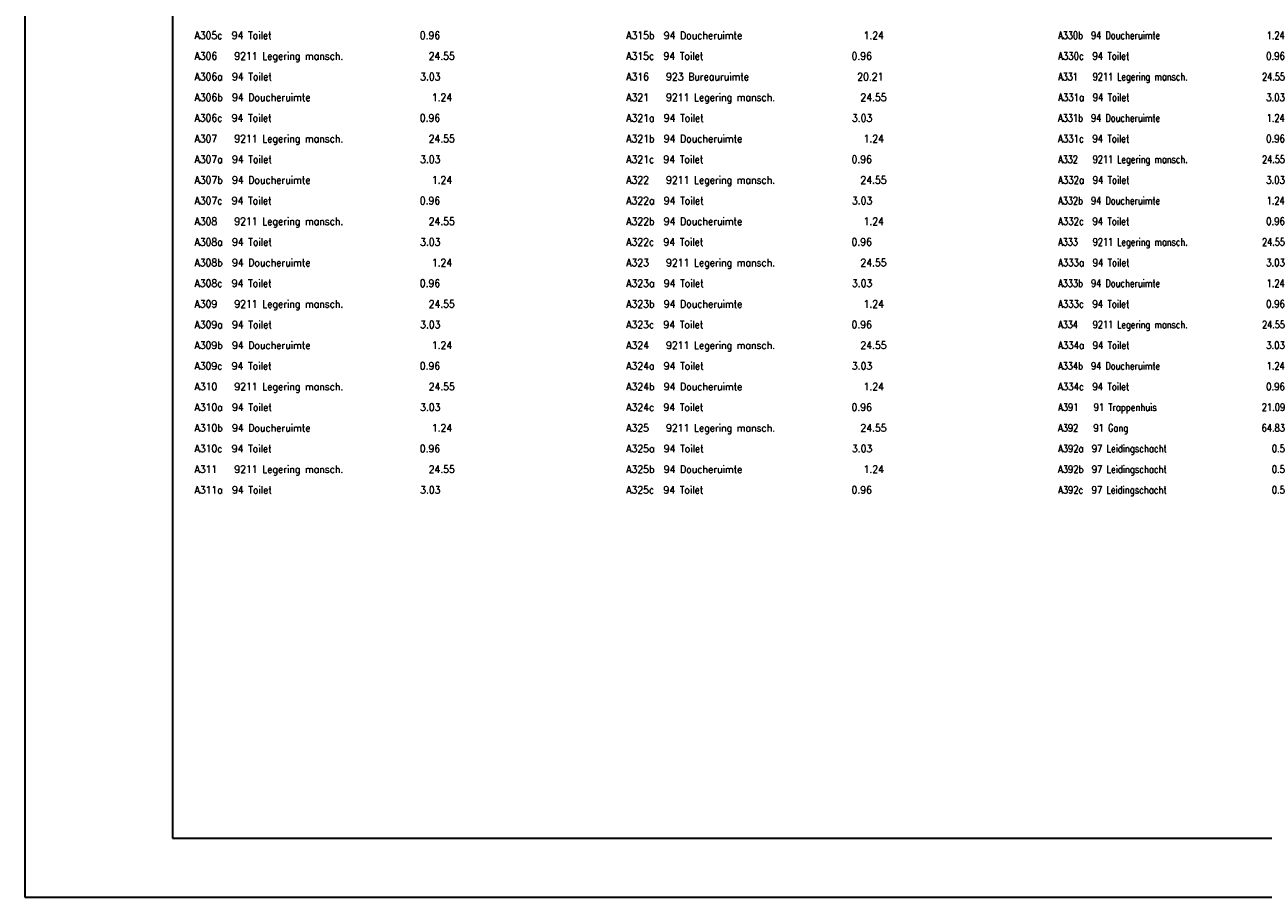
# Model space of a CAD drawing. Header units: metres. Extents: x 150886 to 151012, y 450412 to 450501.
# Tile 1 of 25: x 150886 to 150949, y 450412 to 450456. Entities that reach past the tile are written whole.
import ezdxf

# ---------------------------------------------------------------- set-up
doc = ezdxf.new("R2010")
doc.units = ezdxf.units.M
doc.header["$MEASUREMENT"] = 0
doc.layers.add('KADER', color=7, linetype='Continuous', lineweight=0)
doc.layers.add('LEGENDA', color=7, linetype='Continuous', lineweight=0)
doc.styles.add('Style-STANDARD', font='STANDARD.shx')

# ---------------------------------------------------------------- blocks, each defined once
blk = doc.blocks.new('DDELEG')
at = {"layer": 'LEGENDA', "color": 7, "linetype": 'Continuous', "lineweight": 0, "style": 'Style-STANDARD'}
for s, p in [('A305c  94 Toilet                            0.96', (0.001, -25.499)), ('A315b  94 Doucheruimte                      1.24', (31.32, -25.502)), ('A330b  94 Doucheruimte                      1.24', (62.641, -25.5)), ('A306   9211 Legering mansch.               24.55', (0, -27)), ('A315c  94 Toilet                            0.96', (31.321, -27)), ('A330c  94 Toilet                            0.96', (62.641, -27)), ('A306a  94 Toilet                            3.03', (0.001, -28.498)), ('A316   923 Bureauruimte                    20.21', (31.321, -28.5)), ('A331   9211 Legering mansch.               24.55', (62.641, -28.5)), ('A306b  94 Doucheruimte                      1.24', (0.001, -30)), ('A321   9211 Legering mansch.               24.55', (31.321, -30)), ('A331a  94 Toilet                            3.03', (62.641, -30)), ('A306c  94 Toilet                            0.96', (0, -31.498)), ('A321a  94 Toilet                            3.03', (31.321, -31.502)), ('A331b  94 Doucheruimte                      1.24', (62.64, -31.5)), ('A307   9211 Legering mansch.               24.55', (0, -33)), ('A321b  94 Doucheruimte                      1.24', (31.321, -33)), ('A331c  94 Toilet                            0.96', (62.64, -33)), ('A307a  94 Toilet                            3.03', (0, -34.5)), ('A321c  94 Toilet                            0.96', (31.32, -34.5)), ('A332   9211 Legering mansch.               24.55', (62.641, -34.5)), ('A307b  94 Doucheruimte                      1.24', (0.001, -36)), ('A322   9211 Legering mansch.               24.55', (31.321, -36)), ('A332a  94 Toilet                            3.03', (62.641, -36)), ('A307c  94 Toilet                            0.96', (0.001, -37.5)), ('A322a  94 Toilet                            3.03', (31.321, -37.5)), ('A332b  94 Doucheruimte                      1.24', (62.64, -37.5)), ('A308   9211 Legering mansch.               24.55', (0, -39)), ('A322b  94 Doucheruimte                      1.24', (31.32, -39)), ('A332c  94 Toilet                            0.96', (62.64, -39)), ('A308a  94 Toilet                            3.03', (0, -40.5)), ('A322c  94 Toilet                            0.96', (31.32, -40.5)), ('A333   9211 Legering mansch.               24.55', (62.641, -40.5)), ('A308b  94 Doucheruimte                      1.24', (0, -42)), ('A323   9211 Legering mansch.               24.55', (31.321, -42)), ('A333a  94 Toilet                            3.03', (62.64, -42)), ('A308c  94 Toilet                            0.96', (0.001, -43.5)), ('A323a  94 Toilet                            3.03', (31.321, -43.5)), ('A333b  94 Doucheruimte                      1.24', (62.641, -43.5)), ('A309   9211 Legering mansch.               24.55', (0.001, -45)), ('A323b  94 Doucheruimte                      1.24', (31.321, -45)), ('A333c  94 Toilet                            0.96', (62.641, -45)), ('A309a  94 Toilet                            3.03', (0.001, -46.5)), ('A323c  94 Toilet                            0.96', (31.32, -46.499)), ('A334   9211 Legering mansch.               24.55', (62.64, -46.5)), ('A309b  94 Doucheruimte                      1.24', (0, -48)), ('A324   9211 Legering mansch.               24.55', (31.32, -48)), ('A334a  94 Toilet                            3.03', (62.64, -48)), ('A309c  94 Toilet                            0.96', (0, -49.5)), ('A324a  94 Toilet                            3.03', (31.32, -49.5)), ('A334b  94 Doucheruimte                      1.24', (62.641, -49.499)), ('A310   9211 Legering mansch.               24.55', (0.001, -50.998)), ('A324b  94 Doucheruimte                      1.24', (31.321, -51)), ('A334c  94 Toilet                            0.96', (62.639, -51)), ('A310a  94 Toilet                            3.03', (0, -52.5)), ('A324c  94 Toilet                            0.96', (31.321, -52.499)), ('A391   91 Trappenhuis                      21.09', (62.641, -52.5)), ('A310b  94 Doucheruimte                      1.24', (0.001, -54)), ('A325   9211 Legering mansch.               24.55', (31.321, -54)), ('A392   91 Gang                             64.83', (62.639, -54)), ('A310c  94 Toilet                            0.96', (0.001, -55.5)), ('A325a  94 Toilet                            3.03', (31.321, -55.5)), ('A392a  97 Leidingschacht                     0.5', (62.641, -55.499)), ('A311   9211 Legering mansch.               24.55', (0, -57)), ('A325b  94 Doucheruimte                      1.24', (31.321, -57)), ('A392b  97 Leidingschacht                     0.5', (62.639, -57)), ('A311a  94 Toilet                            3.03', (0, -58.5)), ('A325c  94 Toilet                            0.96', (31.32, -58.499)), ('A392c  97 Leidingschacht                     0.5', (62.641, -58.499))]:
    blk.add_text(s, height=0.53999, rotation=359.99962, dxfattribs=at).set_placement(p)
blk = doc.blocks.new('A3L')
at = {"layer": 'KADER', "color": 7, "linetype": 'Continuous', "lineweight": 0}
blk.add_line((-82.002, -2), (-82.002, 57.4), dxfattribs=at)
at = {"layer": 'KADER', "color": 7, "linetype": 'Continuous', "lineweight": 30}
for p, q in [((-82, 57.401), (-82, -2)), ((-77, 55.4), (-77, 0.001)), ((-77, 0.001), (0, 0)), ((-82, -2), (2, -2))]:
    blk.add_line(p, q, dxfattribs=at)

msp = doc.modelspace()

# ---------------------------------------------------------------- block references
at = {"layer": 'KADER', "color": 7, "linetype": 'Continuous', "lineweight": 0, "xscale": 1.5, "yscale": 1.5, "zscale": 1.5}
msp.add_blockref('A3L', (151009.07, 450415.155), dxfattribs=at)
at = {"layer": 'LEGENDA', "color": 7, "linetype": 'Continuous', "lineweight": 0, "xscale": 0.7000018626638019, "yscale": 0.7000018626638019, "zscale": 0.7000018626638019, "rotation": 0.0003811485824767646}
msp.add_blockref('DDELEG', (150894.687, 450473.615), dxfattribs=at)

doc.saveas('drawing.dxf')
